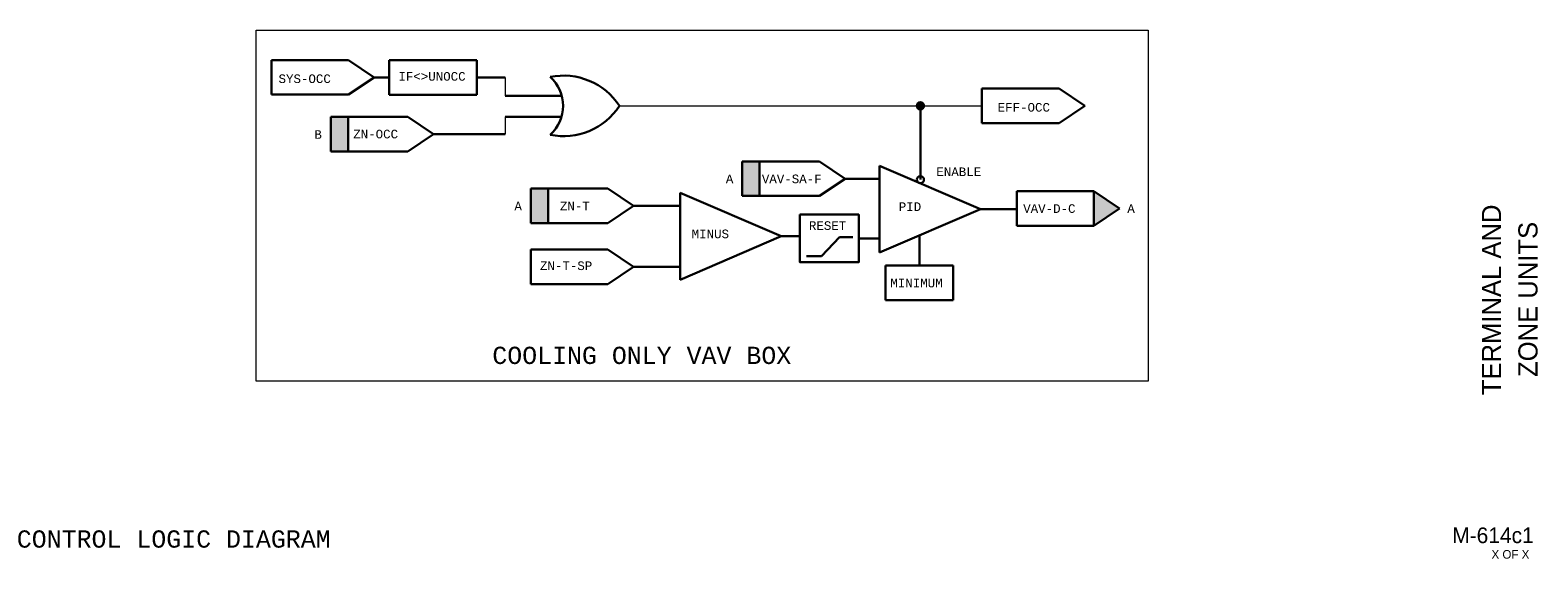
# Model space of a CAD drawing. Header units: inches. Extents: x 2.4 to 32.2, y 0.4 to 20.5.
# Tile 2 of 3: x 14.7 to 32.2, y 0.4 to 6.6. Entities that reach past the tile are written whole.
import ezdxf
from ezdxf.enums import TextEntityAlignment as Align

# ---------------------------------------------------------------- set-up
doc = ezdxf.new("R2010")
doc.units = ezdxf.units.IN
doc.header["$MEASUREMENT"] = 0
doc.linetypes.add('DOT', pattern=[0.25, 0, -0.25])
for name, color, linetype, lineweight in [('G-ANNO-DATA', 7, 'Continuous', 0), ('M-ANNO-SYMB', 6, 'Continuous', 30), ('M-ANNO-TEXT', 2, 'Continuous', 30), ('M-DIAG-GRPH', 6, 'Continuous', 13)]:
    doc.layers.add(name, color=color, linetype=linetype, lineweight=lineweight)
doc.styles.add('CONTROLTXT', font='monotxt.shx')
doc.styles.add('Style-LOW_RES_FILLED', font='LOW_RES_FILLED.shx')

msp = doc.modelspace()

# ---------------------------------------------------------------- hatches: boundary and pattern name
at = {"layer": 'M-ANNO-SYMB'}
msp.add_hatch(color=256, dxfattribs=at).paths.add_polyline_path([(25.085, 5.68, 1), (25.001, 5.68, 1)])
at = {"layer": 'M-ANNO-SYMB', "extrusion": (0, 0, -1)}
for points in [[(-18.415, 5.151), (-18.415, 5.551), (-18.215, 5.551), (-18.215, 5.151)], [(-23.181, 4.636), (-23.181, 5.036), (-22.98, 5.036), (-22.98, 4.636)], [(-20.731, 4.321), (-20.731, 4.721), (-20.531, 4.721), (-20.531, 4.321)], [(-27.052, 4.292), (-27.35, 4.492), (-27.052, 4.692)]]:
    msp.add_hatch(color=256, dxfattribs=at).paths.add_polyline_path(points)

# ---------------------------------------------------------------- linework, layer by layer
at = {"layer": 'M-ANNO-SYMB'}
for p, q in [((17.526, 6.21), (17.526, 5.81)), ((17.526, 6.21), (18.419, 6.21)), ((18.419, 6.21), (18.717, 6.01)), ((18.892, 6.209), (18.892, 5.809)), ((18.892, 6.209), (19.905, 6.209)), ((19.905, 6.209), (19.905, 5.809)), ((18.419, 5.81), (18.717, 6.01)), ((17.526, 5.81), (18.419, 5.81)), ((18.892, 5.809), (19.905, 5.809)), ((25.756, 5.88), (25.756, 5.48)), ((25.756, 5.88), (26.649, 5.88)), ((26.649, 5.88), (26.947, 5.68)), ((26.649, 5.48), (26.947, 5.68)), ((18.215, 5.551), (18.415, 5.551)), ((18.215, 5.551), (18.215, 5.151)), ((19.108, 5.551), (18.415, 5.551)), ((18.415, 5.551), (18.415, 5.151)), ((19.108, 5.551), (19.405, 5.351)), ((25.756, 5.48), (26.649, 5.48)), ((19.108, 5.151), (19.405, 5.351)), ((18.215, 5.151), (18.415, 5.151)), ((19.108, 5.151), (18.415, 5.151)), ((22.98, 5.036), (22.98, 4.636)), ((22.98, 5.036), (23.181, 5.036)), ((23.873, 5.036), (23.181, 5.036)), ((23.181, 5.036), (23.181, 4.636)), ((23.873, 5.036), (24.171, 4.836)), ((24.569, 4.987), (25.74, 4.483)), ((24.569, 4.987), (24.569, 3.98)), ((20.531, 4.721), (20.731, 4.721)), ((20.531, 4.721), (20.531, 4.321)), ((21.424, 4.721), (20.731, 4.721)), ((20.731, 4.721), (20.731, 4.321)), ((21.424, 4.721), (21.722, 4.521)), ((23.873, 4.636), (24.171, 4.836)), ((22.261, 4.672), (23.432, 4.169)), ((22.261, 4.672), (22.261, 3.665)), ((22.98, 4.636), (23.181, 4.636)), ((23.873, 4.636), (23.181, 4.636)), ((26.159, 4.692), (27.052, 4.692)), ((26.159, 4.692), (26.159, 4.292)), ((27.052, 4.692), (27.35, 4.492)), ((27.052, 4.692), (27.052, 4.292)), ((21.424, 4.321), (21.722, 4.521)), ((24.569, 3.98), (25.74, 4.483)), ((27.052, 4.292), (27.35, 4.492)), ((20.531, 4.321), (20.731, 4.321)), ((21.424, 4.321), (20.731, 4.321)), ((26.159, 4.292), (27.052, 4.292)), ((22.261, 3.665), (23.432, 4.169)), ((23.898, 3.937), (24.105, 4.158)), ((24.105, 4.158), (24.262, 4.158)), ((20.531, 4.016), (21.424, 4.016)), ((20.531, 4.016), (20.531, 3.616)), ((21.424, 4.016), (21.722, 3.816)), ((23.725, 3.937), (23.898, 3.937)), ((21.424, 3.616), (21.722, 3.816)), ((24.64, 3.831), (25.422, 3.831)), ((24.64, 3.831), (24.64, 3.43)), ((25.422, 3.831), (25.422, 3.43)), ((20.531, 3.616), (21.424, 3.616)), ((24.64, 3.43), (25.422, 3.43))]:
    msp.add_line(p, q, dxfattribs=at)
at = {"layer": 'M-ANNO-SYMB', "color": 6}
for p, q in [((18.717, 6.01), (18.892, 6.01)), ((19.905, 6.009), (20.234, 6.009)), ((20.891, 5.795), (20.234, 5.795)), ((25.043, 5.68), (25.043, 4.825)), ((20.888, 5.554), (20.234, 5.554)), ((19.405, 5.351), (20.234, 5.351)), ((24.171, 4.836), (24.569, 4.836)), ((21.722, 4.521), (22.261, 4.521)), ((25.74, 4.483), (26.159, 4.483)), ((23.432, 4.169), (23.648, 4.169)), ((24.33, 4.144), (24.569, 4.144)), ((25.031, 4.178), (25.031, 3.831)), ((21.722, 3.816), (22.261, 3.816))]:
    msp.add_line(p, q, dxfattribs=at)
at = {"layer": 'M-ANNO-SYMB'}
for centre in [(25.043, 5.68), (25.043, 4.825)]:
    msp.add_circle(centre, 0.0417, dxfattribs=at)
for centre, radius, start, end in [((20.911, 5.26), 0.77, 33.025, 101.623), ((20.459, 5.68), 0.447, 311.5983, 48.4017), ((20.911, 6.099), 0.77, 258.377, 326.975)]:
    msp.add_arc(centre, radius, start, end, dxfattribs=at)
at = {"layer": 'M-ANNO-SYMB', "color": 6, "linetype": 'DOT'}
msp.add_point((25.043, 5.68), dxfattribs=at)
at = {"layer": 'M-ANNO-SYMB'}
msp.add_3dface([(23.648, 4.42), (24.33, 4.42), (24.33, 3.868), (23.648, 3.868)], dxfattribs=at)
at = {"layer": 'M-DIAG-GRPH'}
for p, q in [((17.35, 6.557), (27.683, 6.557)), ((17.35, 2.491), (17.35, 6.557)), ((27.683, 6.557), (27.683, 2.491)), ((20.234, 6.009), (20.234, 5.795)), ((21.556, 5.68), (25.756, 5.68)), ((20.234, 5.554), (20.234, 5.351)), ((27.683, 2.491), (17.35, 2.491))]:
    msp.add_line(p, q, dxfattribs=at)

# ---------------------------------------------------------------- texts
at = {"layer": 'G-ANNO-DATA', "color": 7, "linetype": 'Continuous', "lineweight": 0, "style": 'Style-LOW_RES_FILLED'}
for s, height, p in [('TERMINAL AND', 0.22175, (31.657, 3.433)), ('ZONE UNITS', 0.2218, (32.08, 3.438))]:
    msp.add_text(s, height=height, rotation=90, dxfattribs=at).set_placement(p, align=Align.MIDDLE_CENTER)
msp.add_text('M-614c1', height=0.1815, dxfattribs=at).set_placement((31.675, 0.706), align=Align.MIDDLE_CENTER)
msp.add_text('X OF X', height=0.1, dxfattribs=at).set_placement((31.658, 0.535), align=Align.TOP_LEFT)
at = {"layer": 'M-ANNO-TEXT', "linetype": 'Continuous', "style": 'CONTROLTXT'}
msp.add_text('CONTROL LOGIC DIAGRAM', height=0.2, dxfattribs=at).set_placement((16.395, 0.563), align=Align.CENTER)
at = {"layer": 'M-ANNO-TEXT', "attachment_point": 1, "style": 'CONTROLTXT'}
for s, insert, char_height, width in [('SYS-OCC', (17.609, 6.044), 0.1, 0.27754), ('IF<>UNOCC', (18.997, 6.071), 0.1, 0.27754), ('EFF-OCC', (25.938, 5.713), 0.1, 0.27754), ('B', (18.024, 5.398), 0.1, 0.10559), ('ZN-OCC', (18.474, 5.403), 0.1, 0.2775), ('ENABLE', (25.228, 4.966), 0.1, 0.2775), ('A', (22.79, 4.884), 0.1, 0.10559), ('VAV-SA-F', (23.207, 4.884), 0.1, 0.27752), ('A', (20.341, 4.569), 0.1, 0.10559), ('ZN-T', (20.868, 4.569), 0.1, 0.27754), ('PID', (24.793, 4.562), 0.1, 0.18418), ('VAV-D-C', (26.234, 4.54), 0.1, 0.27752), ('A', (27.44, 4.54), 0.1, 0.10559), ('MINUS', (22.394, 4.247), 0.1, 0.1842), ('RESET', (23.752, 4.343), 0.1, 0.5267), ('ZN-T-SP', (20.637, 3.878), 0.1, 0.27754), ('MINIMUM', (24.695, 3.678), 0.1, 0.2775), ('COOLING ONLY VAV BOX', (20.085, 2.89), 0.2, 5.1671)]:
    msp.add_mtext(s, dxfattribs=dict(at, insert=insert, char_height=char_height, width=width))

doc.saveas('drawing.dxf')
